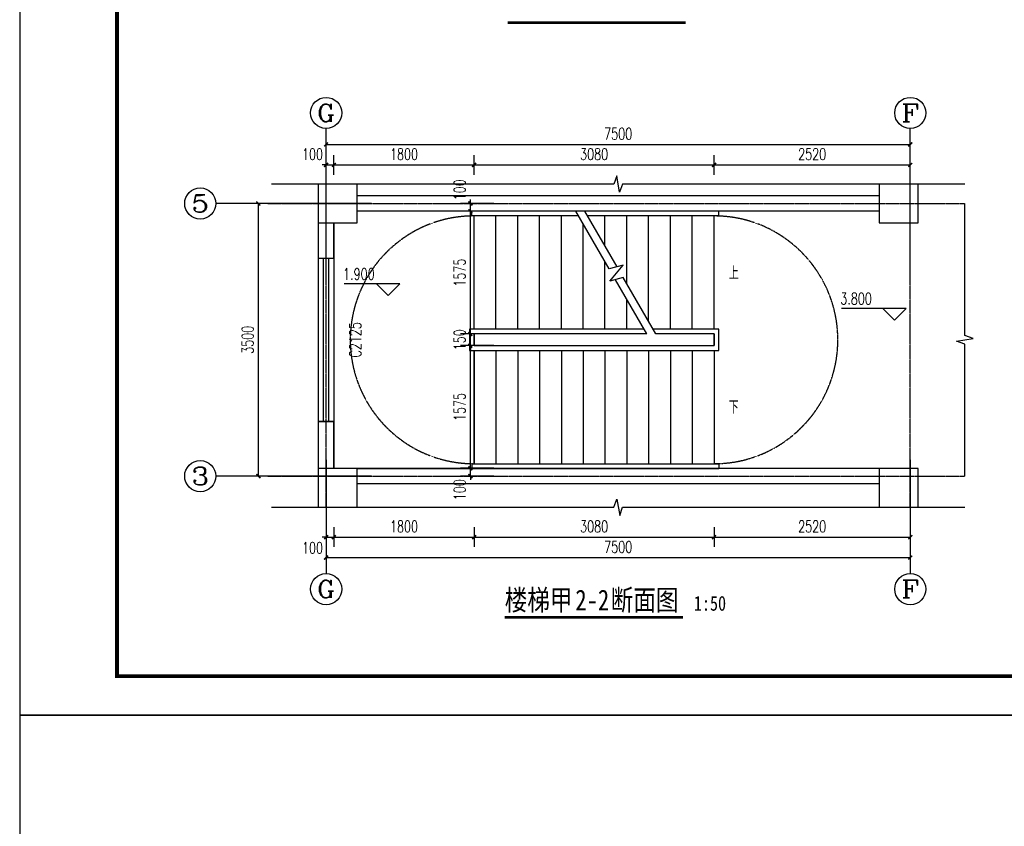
# Model space of a CAD drawing. Header units: inches. Extents: x 224620 to 3435104, y 247406 to 993300.
# Tile 18 of 110: x 250809 to 263450, y 281387 to 291742. Entities that reach past the tile are written whole.
import ezdxf
from ezdxf.enums import TextEntityAlignment as Align

# ---------------------------------------------------------------- set-up
doc = ezdxf.new("R2010")
doc.units = ezdxf.units.IN
doc.header["$MEASUREMENT"] = 0
doc.linetypes.add('__DASH', pattern=[0.35, 0.25, -0.1])
doc.linetypes.add('CENTER', pattern=[2, 1.25, -0.25, 0.25, -0.25])
for name, color, linetype in [('AXIS', 3, 'Continuous'), ('AXIS_TEXT', 7, 'Continuous'), ('COLUMN', 9, 'Continuous'), ('DIM_ELEV', 3, 'Continuous'), ('DIM_SYMB', 3, 'Continuous'), ('DOOR_FIRE', 134, 'Continuous'), ('DOTE', 1, 'CENTER'), ('PUB_DIM', 3, 'Continuous'), ('PUB_TEXT', 7, 'Continuous'), ('PUB_TITLE', 4, 'Continuous'), ('STAIR', 3, 'Continuous'), ('WALL', 2, 'Continuous'), ('WINDOW', 4, 'Continuous'), ('WINDOW_TEXT', 7, 'Continuous')]:
    doc.layers.add(name, color=color, linetype=linetype)
doc.styles.add('_TCH_AXIS', font='COMPLEX', dxfattribs={"bigfont": 'GBCBIG'})
doc.styles.add('_TCH_DIM', font='SIMPLEX', dxfattribs={"bigfont": 'GBCBIG'})
doc.styles.add('_TCH_DIM_T3', font='SIMPLEX', dxfattribs={"width": 0.705882, "bigfont": 'GBCBIG'})
doc.styles.add('_TCH_WINDOW', font='SIMPLEX', dxfattribs={"height": 3.5, "bigfont": 'GBCBIG'})
doc.styles.add('宋体', font='txt', dxfattribs={"width": 0.8})
doc.dimstyles.new('_TCH_ARCH&&50', dxfattribs={"dimtxt": 148.75, "dimasz": 50, "dimexe": 125, "dimexo": 150, "dimgap": 63.125, "dimtad": 1, "dimdec": 0, "dimzin": 0, "dimdsep": 46, "dimtxsty": '_TCH_DIM_T3', "dimblk": 'ARCHTICK', "dimcen": 0.09, "dimclrt": 7, "dimazin": 2, "dimtfac": 1, "dimtdec": 0, "dimtix": 1, "dimtmove": 2, "dimatfit": 3, "dimfxl": 1, "dimtolj": 1, "dimtzin": 0, "dimarcsym": 0})

# ---------------------------------------------------------------- blocks, each defined once
blk = doc.blocks.new('wrtgtg')
at = {"layer": 'PUB_TITLE'}
blk.add_lwpolyline([(-75296, -5841), (8804, -5841), (8804, 53559), (-75296, 53559)], close=True, dxfattribs=at)
at = {"layer": 'PUB_TITLE', "const_width": 100}
blk.add_lwpolyline([(-72796, -4841), (7804, -4841), (7804, 52559), (-72796, 52559)], close=True, dxfattribs=at)
blk = doc.blocks.new('_ArchTick')
at = {"color": 0, "linetype": 'ByBlock', "const_width": 0.4}
blk.add_lwpolyline([(-0.5, -0.5), (0.5, 0.5)], dxfattribs=at)
blk = doc.blocks.new('*D181')
at = {"layer": 'Defpoints', "color": 0}
for p in [(256595, 285983), (257044, 285983), (257044, 285883)]:
    blk.add_point(p, dxfattribs=at)
at = {"layer": 'PUB_DIM', "color": 0, "lineweight": -2}
for p, q in [((256894, 285983), (256470, 285983)), ((256595, 285983), (256595, 286033)), ((256595, 285883), (256595, 285983)), ((256894, 285883), (256470, 285883)), ((256595, 285883), (256595, 285833))]:
    blk.add_line(p, q, dxfattribs=at)
at = {"layer": 'PUB_DIM', "color": 0, "lineweight": -2, "xscale": 50, "yscale": 50, "zscale": 50}
for p, rotation in [((256595, 285983), 270), ((256595, 285883), 90)]:
    blk.add_blockref('_ArchTick', p, dxfattribs=dict(at, rotation=rotation))
at = {"layer": 'PUB_DIM', "color": 7, "insert": (256457, 285708), "char_height": 148.8, "attachment_point": 5, "rotation": 90, "style": '_TCH_DIM_T3'}
blk.add_mtext('\\A1;100', dxfattribs=at)
blk = doc.blocks.new('*D182')
at = {"layer": 'Defpoints', "color": 0}
for p in [(256595, 287558), (257044, 287558), (257044, 285983)]:
    blk.add_point(p, dxfattribs=at)
at = {"layer": 'PUB_DIM', "color": 0, "lineweight": -2}
for p, q in [((256894, 287558), (256470, 287558)), ((256595, 285983), (256595, 287558)), ((256894, 285983), (256470, 285983))]:
    blk.add_line(p, q, dxfattribs=at)
at = {"layer": 'PUB_DIM', "color": 0, "lineweight": -2, "xscale": 50, "yscale": 50, "zscale": 50}
for p, rotation in [((256595, 287558), 90), ((256595, 285983), 270)]:
    blk.add_blockref('_ArchTick', p, dxfattribs=dict(at, rotation=rotation))
at = {"layer": 'PUB_DIM', "color": 7, "insert": (256457, 286770), "char_height": 148.8, "attachment_point": 5, "rotation": 90, "style": '_TCH_DIM_T3'}
blk.add_mtext('\\A1;1575', dxfattribs=at)
blk = doc.blocks.new('*D183')
at = {"layer": 'Defpoints', "color": 0}
for p in [(256595, 287708), (257044, 287708), (257044, 287558)]:
    blk.add_point(p, dxfattribs=at)
at = {"layer": 'PUB_DIM', "color": 0, "lineweight": -2}
for p, q in [((256894, 287708), (256470, 287708)), ((256595, 287708), (256595, 287758)), ((256595, 287558), (256595, 287708)), ((256894, 287558), (256470, 287558)), ((256595, 287558), (256595, 287508))]:
    blk.add_line(p, q, dxfattribs=at)
at = {"layer": 'PUB_DIM', "color": 0, "lineweight": -2, "xscale": 50, "yscale": 50, "zscale": 50}
for p, rotation in [((256595, 287708), 270), ((256595, 287558), 90)]:
    blk.add_blockref('_ArchTick', p, dxfattribs=dict(at, rotation=rotation))
at = {"layer": 'PUB_DIM', "color": 7, "insert": (256457, 287633), "char_height": 148.8, "attachment_point": 5, "rotation": 90, "style": '_TCH_DIM_T3'}
blk.add_mtext('\\A1;150', dxfattribs=at)
blk = doc.blocks.new('*D184')
at = {"layer": 'Defpoints', "color": 0}
for p in [(256595, 289283), (257044, 289283), (257044, 287708)]:
    blk.add_point(p, dxfattribs=at)
at = {"layer": 'PUB_DIM', "color": 0, "lineweight": -2}
for p, q in [((256894, 289283), (256470, 289283)), ((256595, 287708), (256595, 289283)), ((256894, 287708), (256470, 287708))]:
    blk.add_line(p, q, dxfattribs=at)
at = {"layer": 'PUB_DIM', "color": 0, "lineweight": -2, "xscale": 50, "yscale": 50, "zscale": 50}
for p, rotation in [((256595, 289283), 90), ((256595, 287708), 270)]:
    blk.add_blockref('_ArchTick', p, dxfattribs=dict(at, rotation=rotation))
at = {"layer": 'PUB_DIM', "color": 7, "insert": (256457, 288495), "char_height": 148.8, "attachment_point": 5, "rotation": 90, "style": '_TCH_DIM_T3'}
blk.add_mtext('\\A1;1575', dxfattribs=at)
blk = doc.blocks.new('*D185')
at = {"layer": 'Defpoints', "color": 0}
for p in [(256595, 289383), (257044, 289383), (257044, 289283)]:
    blk.add_point(p, dxfattribs=at)
at = {"layer": 'PUB_DIM', "color": 0, "lineweight": -2}
for p, q in [((256894, 289383), (256470, 289383)), ((256595, 289383), (256595, 289433)), ((256595, 289283), (256595, 289383)), ((256894, 289283), (256470, 289283)), ((256595, 289283), (256595, 289233))]:
    blk.add_line(p, q, dxfattribs=at)
at = {"layer": 'PUB_DIM', "color": 0, "lineweight": -2, "xscale": 50, "yscale": 50, "zscale": 50}
for p, rotation in [((256595, 289383), 270), ((256595, 289283), 90)]:
    blk.add_blockref('_ArchTick', p, dxfattribs=dict(at, rotation=rotation))
at = {"layer": 'PUB_DIM', "color": 7, "insert": (256457, 289558), "char_height": 148.8, "attachment_point": 5, "rotation": 90, "style": '_TCH_DIM_T3'}
blk.add_mtext('\\A1;100', dxfattribs=at)
blk = doc.blocks.new('*D202')
at = {"layer": 'Defpoints', "color": 0}
for p in [(254743, 285378), (254843, 285378), (254843, 285099)]:
    blk.add_point(p, dxfattribs=at)
at = {"layer": 'PUB_DIM', "color": 0, "lineweight": -2}
for p, q in [((254743, 285228), (254743, 284974)), ((254843, 285228), (254843, 284974)), ((254743, 285099), (254693, 285099)), ((254743, 285099), (254843, 285099)), ((254843, 285099), (254893, 285099))]:
    blk.add_line(p, q, dxfattribs=at)
at = {"layer": 'PUB_DIM', "color": 0, "lineweight": -2, "xscale": 50, "yscale": 50, "zscale": 50}
blk.add_blockref('_ArchTick', (254743, 285099), dxfattribs=at)
at = {"layer": 'PUB_DIM', "color": 0, "lineweight": -2, "xscale": 50, "yscale": 50, "zscale": 50, "rotation": 180}
blk.add_blockref('_ArchTick', (254843, 285099), dxfattribs=at)
at = {"layer": 'PUB_DIM', "color": 7, "insert": (254568, 284962), "char_height": 148.8, "attachment_point": 5, "style": '_TCH_DIM_T3'}
blk.add_mtext('\\A1;100', dxfattribs=at)
blk = doc.blocks.new('*D203')
at = {"layer": 'Defpoints', "color": 0}
for p in [(254843, 285378), (256643, 285378), (256643, 285099)]:
    blk.add_point(p, dxfattribs=at)
at = {"layer": 'PUB_DIM', "color": 0, "lineweight": -2}
for p, q in [((254843, 285228), (254843, 284974)), ((256643, 285228), (256643, 284974)), ((254843, 285099), (256643, 285099))]:
    blk.add_line(p, q, dxfattribs=at)
at = {"layer": 'PUB_DIM', "color": 0, "lineweight": -2, "xscale": 50, "yscale": 50, "zscale": 50, "rotation": 180}
blk.add_blockref('_ArchTick', (254843, 285099), dxfattribs=at)
at = {"layer": 'PUB_DIM', "color": 0, "lineweight": -2, "xscale": 50, "yscale": 50, "zscale": 50}
blk.add_blockref('_ArchTick', (256643, 285099), dxfattribs=at)
at = {"layer": 'PUB_DIM', "color": 7, "insert": (255743, 285237), "char_height": 148.8, "attachment_point": 5, "style": '_TCH_DIM_T3'}
blk.add_mtext('\\A1;1800', dxfattribs=at)
blk = doc.blocks.new('*D204')
at = {"layer": 'Defpoints', "color": 0}
for p in [(256643, 285378), (259723, 285378), (259723, 285099)]:
    blk.add_point(p, dxfattribs=at)
at = {"layer": 'PUB_DIM', "color": 0, "lineweight": -2}
for p, q in [((256643, 285228), (256643, 284974)), ((259723, 285228), (259723, 284974)), ((256643, 285099), (259723, 285099))]:
    blk.add_line(p, q, dxfattribs=at)
at = {"layer": 'PUB_DIM', "color": 0, "lineweight": -2, "xscale": 50, "yscale": 50, "zscale": 50, "rotation": 180}
blk.add_blockref('_ArchTick', (256643, 285099), dxfattribs=at)
at = {"layer": 'PUB_DIM', "color": 0, "lineweight": -2, "xscale": 50, "yscale": 50, "zscale": 50}
blk.add_blockref('_ArchTick', (259723, 285099), dxfattribs=at)
at = {"layer": 'PUB_DIM', "color": 7, "insert": (258183, 285237), "char_height": 148.8, "attachment_point": 5, "style": '_TCH_DIM_T3'}
blk.add_mtext('\\A1;3080', dxfattribs=at)
blk = doc.blocks.new('*D205')
at = {"layer": 'Defpoints', "color": 0}
for p in [(259723, 285378), (262243, 285378), (262243, 285099)]:
    blk.add_point(p, dxfattribs=at)
at = {"layer": 'PUB_DIM', "color": 0, "lineweight": -2}
for p, q in [((259723, 285228), (259723, 284974)), ((262243, 285228), (262243, 284974)), ((259723, 285099), (262243, 285099))]:
    blk.add_line(p, q, dxfattribs=at)
at = {"layer": 'PUB_DIM', "color": 0, "lineweight": -2, "xscale": 50, "yscale": 50, "zscale": 50, "rotation": 180}
blk.add_blockref('_ArchTick', (259723, 285099), dxfattribs=at)
at = {"layer": 'PUB_DIM', "color": 0, "lineweight": -2, "xscale": 50, "yscale": 50, "zscale": 50}
blk.add_blockref('_ArchTick', (262243, 285099), dxfattribs=at)
at = {"layer": 'PUB_DIM', "color": 7, "insert": (260983, 285237), "char_height": 148.8, "attachment_point": 5, "style": '_TCH_DIM_T3'}
blk.add_mtext('\\A1;2520', dxfattribs=at)
blk = doc.blocks.new('*D206')
at = {"layer": 'Defpoints', "color": 0}
for p in [(254743, 285116), (262243, 285116), (262243, 284837)]:
    blk.add_point(p, dxfattribs=at)
at = {"layer": 'PUB_DIM', "color": 0, "lineweight": -2}
for p, q in [((254743, 284966), (254743, 284712)), ((262243, 284966), (262243, 284712)), ((254743, 284837), (262243, 284837))]:
    blk.add_line(p, q, dxfattribs=at)
at = {"layer": 'PUB_DIM', "color": 0, "lineweight": -2, "xscale": 50, "yscale": 50, "zscale": 50, "rotation": 180}
blk.add_blockref('_ArchTick', (254743, 284837), dxfattribs=at)
at = {"layer": 'PUB_DIM', "color": 0, "lineweight": -2, "xscale": 50, "yscale": 50, "zscale": 50}
blk.add_blockref('_ArchTick', (262243, 284837), dxfattribs=at)
at = {"layer": 'PUB_DIM', "color": 7, "insert": (258493, 284974), "char_height": 148.8, "attachment_point": 5, "style": '_TCH_DIM_T3'}
blk.add_mtext('\\A1;7500', dxfattribs=at)
blk = doc.blocks.new('*D207')
at = {"layer": 'Defpoints', "color": 0}
for p in [(254843, 289878), (254743, 289599), (254843, 289599)]:
    blk.add_point(p, dxfattribs=at)
at = {"layer": 'PUB_DIM', "color": 0, "lineweight": -2}
for p, q in [((254743, 289749), (254743, 290003)), ((254843, 289749), (254843, 290003)), ((254743, 289878), (254693, 289878)), ((254743, 289878), (254843, 289878)), ((254843, 289878), (254893, 289878))]:
    blk.add_line(p, q, dxfattribs=at)
at = {"layer": 'PUB_DIM', "color": 0, "lineweight": -2, "xscale": 50, "yscale": 50, "zscale": 50}
blk.add_blockref('_ArchTick', (254743, 289878), dxfattribs=at)
at = {"layer": 'PUB_DIM', "color": 0, "lineweight": -2, "xscale": 50, "yscale": 50, "zscale": 50, "rotation": 180}
blk.add_blockref('_ArchTick', (254843, 289878), dxfattribs=at)
at = {"layer": 'PUB_DIM', "color": 7, "insert": (254568, 290016), "char_height": 148.8, "attachment_point": 5, "style": '_TCH_DIM_T3'}
blk.add_mtext('\\A1;100', dxfattribs=at)
blk = doc.blocks.new('*D208')
at = {"layer": 'Defpoints', "color": 0}
for p in [(256643, 289878), (254843, 289599), (256643, 289599)]:
    blk.add_point(p, dxfattribs=at)
at = {"layer": 'PUB_DIM', "color": 0, "lineweight": -2}
for p, q in [((254843, 289749), (254843, 290003)), ((256643, 289749), (256643, 290003)), ((254843, 289878), (256643, 289878))]:
    blk.add_line(p, q, dxfattribs=at)
at = {"layer": 'PUB_DIM', "color": 0, "lineweight": -2, "xscale": 50, "yscale": 50, "zscale": 50, "rotation": 180}
blk.add_blockref('_ArchTick', (254843, 289878), dxfattribs=at)
at = {"layer": 'PUB_DIM', "color": 0, "lineweight": -2, "xscale": 50, "yscale": 50, "zscale": 50}
blk.add_blockref('_ArchTick', (256643, 289878), dxfattribs=at)
at = {"layer": 'PUB_DIM', "color": 7, "insert": (255743, 290016), "char_height": 148.8, "attachment_point": 5, "style": '_TCH_DIM_T3'}
blk.add_mtext('\\A1;1800', dxfattribs=at)
blk = doc.blocks.new('*D209')
at = {"layer": 'Defpoints', "color": 0}
for p in [(259723, 289878), (256643, 289599), (259723, 289599)]:
    blk.add_point(p, dxfattribs=at)
at = {"layer": 'PUB_DIM', "color": 0, "lineweight": -2}
for p, q in [((256643, 289749), (256643, 290003)), ((259723, 289749), (259723, 290003)), ((256643, 289878), (259723, 289878))]:
    blk.add_line(p, q, dxfattribs=at)
at = {"layer": 'PUB_DIM', "color": 0, "lineweight": -2, "xscale": 50, "yscale": 50, "zscale": 50, "rotation": 180}
blk.add_blockref('_ArchTick', (256643, 289878), dxfattribs=at)
at = {"layer": 'PUB_DIM', "color": 0, "lineweight": -2, "xscale": 50, "yscale": 50, "zscale": 50}
blk.add_blockref('_ArchTick', (259723, 289878), dxfattribs=at)
at = {"layer": 'PUB_DIM', "color": 7, "insert": (258183, 290016), "char_height": 148.8, "attachment_point": 5, "style": '_TCH_DIM_T3'}
blk.add_mtext('\\A1;3080', dxfattribs=at)
blk = doc.blocks.new('*D210')
at = {"layer": 'Defpoints', "color": 0}
for p in [(262243, 289878), (259723, 289599), (262243, 289599)]:
    blk.add_point(p, dxfattribs=at)
at = {"layer": 'PUB_DIM', "color": 0, "lineweight": -2}
for p, q in [((259723, 289749), (259723, 290003)), ((262243, 289749), (262243, 290003)), ((259723, 289878), (262243, 289878))]:
    blk.add_line(p, q, dxfattribs=at)
at = {"layer": 'PUB_DIM', "color": 0, "lineweight": -2, "xscale": 50, "yscale": 50, "zscale": 50, "rotation": 180}
blk.add_blockref('_ArchTick', (259723, 289878), dxfattribs=at)
at = {"layer": 'PUB_DIM', "color": 0, "lineweight": -2, "xscale": 50, "yscale": 50, "zscale": 50}
blk.add_blockref('_ArchTick', (262243, 289878), dxfattribs=at)
at = {"layer": 'PUB_DIM', "color": 7, "insert": (260983, 290016), "char_height": 148.8, "attachment_point": 5, "style": '_TCH_DIM_T3'}
blk.add_mtext('\\A1;2520', dxfattribs=at)
blk = doc.blocks.new('*D211')
at = {"layer": 'Defpoints', "color": 0}
for p in [(262243, 290141), (254743, 289862), (262243, 289862)]:
    blk.add_point(p, dxfattribs=at)
at = {"layer": 'PUB_DIM', "color": 0, "lineweight": -2}
for p, q in [((254743, 290012), (254743, 290266)), ((262243, 290012), (262243, 290266)), ((254743, 290141), (262243, 290141))]:
    blk.add_line(p, q, dxfattribs=at)
at = {"layer": 'PUB_DIM', "color": 0, "lineweight": -2, "xscale": 50, "yscale": 50, "zscale": 50, "rotation": 180}
blk.add_blockref('_ArchTick', (254743, 290141), dxfattribs=at)
at = {"layer": 'PUB_DIM', "color": 0, "lineweight": -2, "xscale": 50, "yscale": 50, "zscale": 50}
blk.add_blockref('_ArchTick', (262243, 290141), dxfattribs=at)
at = {"layer": 'PUB_DIM', "color": 7, "insert": (258493, 290278), "char_height": 148.8, "attachment_point": 5, "style": '_TCH_DIM_T3'}
blk.add_mtext('\\A1;7500', dxfattribs=at)
blk = doc.blocks.new('*D212')
at = {"layer": 'AXIS', "color": 0, "lineweight": -2}
for p, q in [((254318, 289383), (253748, 289383)), ((253873, 285883), (253873, 289383)), ((254318, 285883), (253748, 285883))]:
    blk.add_line(p, q, dxfattribs=at)
at = {"layer": 'Defpoints', "color": 0}
for p in [(253873, 289383), (254468, 289383), (254468, 285883)]:
    blk.add_point(p, dxfattribs=at)
at = {"layer": 'AXIS', "color": 0, "lineweight": -2, "xscale": 50, "yscale": 50, "zscale": 50}
for p, rotation in [((253873, 289383), 90), ((253873, 285883), 270)]:
    blk.add_blockref('_ArchTick', p, dxfattribs=dict(at, rotation=rotation))
at = {"layer": 'AXIS', "color": 7, "insert": (253736, 287633), "char_height": 148.8, "attachment_point": 5, "rotation": 90, "style": '_TCH_DIM_T3'}
blk.add_mtext('\\A1;3500', dxfattribs=at)
blk = doc.blocks.new('$TCHSYS$WIN2D')
for p, q in [((-0.5, 0.5), (0.5, 0.5)), ((-0.5, 0.5), (-0.5, -0.5)), ((0.5, 0.5), (0.5, -0.5)), ((0.5, 0.1667), (-0.5, 0.1667)), ((0.5, -0.1667), (-0.5, -0.1667)), ((-0.5, -0.5), (0.5, -0.5))]:
    blk.add_line(p, q)

msp = doc.modelspace()

# ---------------------------------------------------------------- linework, layer by layer
msp.add_lwpolyline([(250809, 277105.7), (271417.2, 277105.7), (271417.2, 282814.3), (250809, 282814.3)], close=True)
at = {"layer": 'AXIS'}
for p, q in [((254742.9, 288886.9), (254742.9, 290345.2)), ((262242.9, 288886.9), (262242.9, 290345.2)), ((255327.2, 289382.6), (253327.2, 289382.6)), ((254742.9, 286090.6), (254742.9, 284632.3)), ((262242.9, 286090.6), (262242.9, 284632.3)), ((255327.2, 285882.6), (253327.2, 285882.6))]:
    msp.add_line(p, q, dxfattribs=at)
for centre in [(254742.9, 290545.2), (262242.9, 290545.2), (253127.2, 289382.6), (253127.2, 285882.6), (254742.9, 284432.3), (262242.9, 284432.3)]:
    msp.add_circle(centre, 200, dxfattribs=at)
at = {"layer": 'COLUMN'}
for p, q in [((255142.9, 289632.6), (254642.9, 289632.6)), ((254642.9, 289632.6), (254642.9, 289132.6)), ((255142.9, 289132.6), (255142.9, 289632.6)), ((262342.9, 289632.6), (261842.9, 289632.6)), ((261842.9, 289632.6), (261842.9, 289132.6)), ((262342.9, 289132.6), (262342.9, 289632.6)), ((254642.9, 289132.6), (255142.9, 289132.6)), ((261842.9, 289132.6), (262342.9, 289132.6)), ((255142.9, 285982.6), (254642.9, 285982.6)), ((254642.9, 285982.6), (254642.9, 285482.6)), ((255142.9, 285482.6), (255142.9, 285982.6)), ((262342.9, 285982.6), (261842.9, 285982.6)), ((261842.9, 285982.6), (261842.9, 285482.6)), ((262342.9, 285482.6), (262342.9, 285982.6)), ((254642.9, 285482.6), (255142.9, 285482.6)), ((261842.9, 285482.6), (262342.9, 285482.6))]:
    msp.add_line(p, q, dxfattribs=at)
at = {"layer": 'DIM_ELEV'}
for p, q in [((255689.7, 288352.9), (254975.8, 288352.9)), ((255539.7, 288202.9), (255389.7, 288352.9)), ((255539.7, 288202.9), (255689.7, 288352.9)), ((262191.3, 288036.2), (261359.1, 288036.2)), ((262041.3, 287886.2), (261891.3, 288036.2)), ((262041.3, 287886.2), (262191.3, 288036.2))]:
    msp.add_line(p, q, dxfattribs=at)
at = {"layer": 'DIM_SYMB', "const_width": 35}
for points in [[(257071.7, 291704.5), (259360.4, 291704.5)], [(257035.7, 284069), (259324.4, 284069)]]:
    msp.add_lwpolyline(points, dxfattribs=at)
at = {"layer": 'DIM_SYMB'}
for points in [[(262942.9, 289632.6), (258549.2, 289632.6), (258511, 289527.6), (258473.9, 289737.6), (258436.7, 289632.6), (254042.9, 289632.6)], [(262942.9, 285882.6), (262942.9, 287576.3), (262837.9, 287614.6), (263047.9, 287651.6), (262942.9, 287688.8), (262942.9, 289382.6)], [(254042.9, 285482.6), (258436.7, 285482.6), (258474.9, 285587.6), (258511.9, 285377.6), (258549.2, 285482.6), (262942.9, 285482.6)]]:
    msp.add_lwpolyline(points, dxfattribs=at)
for points in [[(259862.9, 286770.1, 0, 0, 0), (255742.9, 286770.1, 0, 0, 0), (255742.9, 288495.1, 0, 0, 0), (258172.9, 288495.1, 40, 0, 0), (258322.9, 288495.1, 0, 0, 0)], [(259862.9, 288495.1, 0, 0, 0), (258752.9, 288495.1, 40, 0, 0), (258602.9, 288495.1, 0, 0, 0)]]:
    msp.add_lwpolyline(points, format="xyseb", dxfattribs=at)
at = {"layer": 'DOOR_FIRE', "linetype": '__DASH'}
for centre, start, end in [((256642.9, 287632.6), 90, 270), ((259722.9, 287632.6), 270, 90)]:
    msp.add_arc(centre, 1590, start, end, dxfattribs=at)
at = {"layer": 'DOTE'}
for p, q in [((254742.9, 285482.6), (254742.9, 289482.6)), ((262242.9, 285482.6), (262242.9, 289482.6)), ((253996.8, 289382.6), (262942.9, 289382.6)), ((253996.8, 285882.6), (262942.9, 285882.6))]:
    msp.add_line(p, q, dxfattribs=at)
at = {"layer": 'STAIR'}
for p, q in [((256612.9, 289282.6), (255142.9, 289282.6)), ((257950.5, 289282.6), (256612.9, 289282.6)), ((256612.9, 289222.6), (256612.9, 289282.6)), ((256642.9, 289282.6), (256612.9, 289282.6)), ((257985.2, 289222.6), (256612.9, 289222.6)), ((257950.5, 289282.6), (256642.9, 289282.6)), ((256642.9, 287767.6), (256642.9, 289222.6)), ((256642.9, 287767.6), (256642.9, 289222.6)), ((256922.9, 287767.6), (256922.9, 289222.6)), ((257202.9, 287767.6), (257202.9, 289222.6)), ((257482.9, 287767.6), (257482.9, 289222.6)), ((257762.9, 287767.6), (257762.9, 289222.6)), ((258378, 288542.2), (257950.5, 289282.6)), ((259722.9, 289282.6), (258066, 289282.6)), ((258478, 288569), (258066, 289282.6)), ((259782.9, 289282.6), (258066, 289282.6)), ((259782.9, 289222.6), (258100.6, 289222.6)), ((258322.9, 288837.6), (258322.9, 289222.6)), ((258602.9, 288352.6), (258602.9, 289222.6)), ((258882.9, 287867.6), (258882.9, 289222.6)), ((259162.9, 287767.6), (259162.9, 289222.6)), ((259442.9, 287767.6), (259442.9, 289222.6)), ((259722.9, 287767.6), (259722.9, 289222.6)), ((259782.9, 289222.6), (259782.9, 289282.6)), ((254842.9, 289132.6), (254842.9, 285982.6)), ((258042.9, 287767.6), (258042.9, 289122.6)), ((258322.9, 287767.6), (258322.9, 288637.6)), ((258558.4, 288590.5), (258378, 288542.2)), ((258385.5, 288384.5), (258558.4, 288590.5)), ((258557.8, 288430.7), (258385.5, 288384.5)), ((258859.9, 287707.6), (258457.8, 288403.9)), ((258975.3, 287707.6), (258557.8, 288430.7)), ((258602.9, 287767.6), (258602.9, 288152.6)), ((258825.2, 287767.6), (256582.9, 287767.6)), ((256582.9, 287767.6), (256582.9, 287497.6)), ((258859.9, 287707.6), (256642.9, 287707.6)), ((258859.9, 287707.6), (256642.9, 287707.6)), ((256642.9, 287707.6), (256642.9, 287557.6)), ((256642.9, 287557.6), (256642.9, 287707.6)), ((259782.9, 287767.6), (258940.7, 287767.6)), ((259722.9, 287707.6), (258975.3, 287707.6)), ((259722.9, 287707.6), (258975.3, 287707.6)), ((259722.9, 287557.6), (259722.9, 287707.6)), ((259722.9, 287707.6), (259722.9, 287557.6)), ((259782.9, 287497.6), (259782.9, 287767.6)), ((256582.9, 287497.6), (259782.9, 287497.6)), ((256642.9, 287557.6), (259722.9, 287557.6)), ((256642.9, 287557.6), (259722.9, 287557.6)), ((256642.9, 287497.6), (256642.9, 286042.6)), ((256642.9, 286042.6), (256642.9, 287497.6)), ((256922.9, 287497.6), (256922.9, 286042.6)), ((257202.9, 287497.6), (257202.9, 286042.6)), ((257482.9, 287497.6), (257482.9, 286042.6)), ((257762.9, 287497.6), (257762.9, 286042.6)), ((258042.9, 287497.6), (258042.9, 286042.6)), ((258322.9, 287497.6), (258322.9, 286042.6)), ((258602.9, 287497.6), (258602.9, 286042.6)), ((258882.9, 287497.6), (258882.9, 286042.6)), ((259162.9, 287497.6), (259162.9, 286042.6)), ((259442.9, 287497.6), (259442.9, 286042.6)), ((259722.9, 287497.6), (259722.9, 286042.6)), ((255142.9, 285982.6), (256612.9, 285982.6)), ((256612.9, 286042.6), (259782.9, 286042.6)), ((256612.9, 286042.6), (256612.9, 285982.6)), ((256612.9, 285982.6), (259782.9, 285982.6)), ((256612.9, 285982.6), (256642.9, 285982.6)), ((256642.9, 285982.6), (259722.9, 285982.6)), ((259782.9, 286042.6), (259782.9, 285982.6))]:
    msp.add_line(p, q, dxfattribs=at)
at = {"layer": 'WALL'}
for p, q in [((254742.9, 289482.6), (254742.9, 289482.6)), ((261842.9, 289482.6), (255142.9, 289482.6)), ((262242.9, 289482.6), (262242.9, 289482.6)), ((254742.9, 289432.6), (254742.9, 289432.6)), ((254742.9, 289382.6), (254742.9, 289382.6)), ((262242.9, 289432.6), (262242.9, 289432.6)), ((262242.9, 289382.6), (262242.9, 289382.6)), ((261842.9, 289282.6), (255142.9, 289282.6)), ((254642.9, 289132.6), (254642.9, 288682.6)), ((254842.9, 288682.6), (254842.9, 289132.6)), ((254642.9, 288682.6), (254842.9, 288682.6)), ((254842.9, 286582.6), (254642.9, 286582.6)), ((254642.9, 286582.6), (254642.9, 285982.6)), ((254842.9, 285982.6), (254842.9, 286582.6)), ((261842.9, 285982.6), (255142.9, 285982.6)), ((254742.9, 285882.6), (254742.9, 285882.6)), ((262242.9, 285882.6), (262242.9, 285882.6)), ((254742.9, 285682.6), (254742.9, 285682.6)), ((261842.9, 285782.6), (255142.9, 285782.6)), ((262242.9, 285682.6), (262242.9, 285682.6)), ((254742.9, 285482.6), (254742.9, 285482.6)), ((262242.9, 285482.6), (262242.9, 285482.6))]:
    msp.add_line(p, q, dxfattribs=at)

# ---------------------------------------------------------------- block references
at = {"xscale": 0.5, "yscale": 0.5, "zscale": 0.5}
msp.add_blockref('wrtgtg', (288456.9, 285734.9), dxfattribs=at)
at = {"layer": 'WINDOW'}
ref = msp.add_blockref('$TCHSYS$WIN2D', (254742.9, 287632.6), dxfattribs=dict(at, xscale=-2100, yscale=200, zscale=-2100, rotation=90))
ref.add_attrib('A', 'C2125', (255192.3, 287405.1), dxfattribs={"layer": 'WINDOW_TEXT', "height": 148.75, "rotation": 90, "style": '_TCH_WINDOW', "width": 0.705882})

# ---------------------------------------------------------------- texts
at = {"layer": 'AXIS_TEXT', "style": '_TCH_AXIS'}
for s, width, p, p2 in [('G', 1.4, (254629.8, 290432), (254856.1, 290432)), ('F', 1.615385, (262129.8, 290432), (262356.1, 290432)), ('5', 1.5, (253014.1, 289269.5), (253240.4, 289269.5)), ('3', 1.5, (253014.1, 285769.5), (253240.4, 285769.5)), ('G', 1.4, (254629.8, 284319.1), (254856.1, 284319.1)), ('F', 1.615385, (262129.8, 284319.1), (262356.1, 284319.1))]:
    msp.add_text(s, height=226.3, dxfattribs=dict(at, width=width)).set_placement(p, p2, align=Align.FIT)
at = {"layer": 'PUB_TEXT', "style": '_TCH_DIM'}
for s, p in [('上', (259913, 288407.6)), ('下', (259913, 286682.6))]:
    msp.add_text(s, height=168.8, dxfattribs=at).set_placement(p)
at = {"layer": 'PUB_TEXT'}
for s, height, style, width, p in [('1.900', 148.75, '_TCH_DIM', 0.705882, (254960.8, 288403)), ('3.800', 148.75, '_TCH_DIM', 0.705882, (261344.1, 288086.2)), ('楼梯甲', 265.82, '宋体', 0.8, (257035.7, 284159.5)), ('2-2', 265.82, '宋体', 0.8, (257943, 284159.5)), ('断面图', 265.82, '宋体', 0.8, (258396.7, 284159.5)), ('1:50', 189.87, '宋体', 0.8, (259464.4, 284155.1))]:
    msp.add_text(s, height=height, dxfattribs=dict(at, style=style, width=width)).set_placement(p)

# ---------------------------------------------------------------- dimensions: what is measured, and where the dimension line sits
at = {"layer": 'AXIS'}
dim = msp.add_aligned_dim(p1=(254468.4, 285882.6), p2=(254468.4, 289382.6), distance=595.3, dimstyle='_TCH_ARCH&&50', dxfattribs=at)
dim.commit()
dim.dimension.update_dxf_attribs({"geometry": '*D212', "text_midpoint": (253735.6, 287632.6)})
at = {"layer": 'PUB_DIM'}
for p1, p2, distance, picture, middle in [((254742.9, 289861.8), (262242.9, 289861.8), 279.1, '*D211', (258492.9, 290278.3)), ((254842.9, 289599.1), (256642.9, 289599.1), 279.1, '*D208', (255742.9, 290015.7)), ((256642.9, 289599.1), (259722.9, 289599.1), 279.1, '*D209', (258182.9, 290015.7)), ((259722.9, 289599.1), (262242.9, 289599.1), 279.1, '*D210', (260982.9, 290015.7)), ((257043.6, 287707.6), (257043.6, 289282.6), 448.7, '*D184', (256457.5, 288495.1)), ((257043.6, 287557.6), (257043.6, 287707.6), 448.7, '*D183', (256457.5, 287632.6)), ((257043.6, 285982.6), (257043.6, 287557.6), 448.7, '*D182', (256457.5, 286770.1)), ((254842.9, 285378.3), (256642.9, 285378.3), -279.1, '*D203', (255742.9, 285236.7)), ((256642.9, 285378.3), (259722.9, 285378.3), -279.1, '*D204', (258182.9, 285236.7)), ((259722.9, 285378.3), (262242.9, 285378.3), -279.1, '*D205', (260982.9, 285236.7)), ((254742.9, 285115.7), (262242.9, 285115.7), -279.1, '*D206', (258492.9, 284974.1))]:
    dim = msp.add_aligned_dim(p1=p1, p2=p2, distance=distance, dimstyle='_TCH_ARCH&&50', dxfattribs=at)
    dim.commit()
    dim.dimension.update_dxf_attribs({"geometry": picture, "text_midpoint": middle})
for base, p1, p2, angle, picture, middle in [((254842.9, 289878.2), (254742.9, 289599.1), (254842.9, 289599.1), 0, '*D207', (254567.9, 290015.7)), ((256595, 289382.6), (257043.6, 289282.6), (257043.6, 289382.6), 90, '*D185', (256457.5, 289557.6)), ((256595, 285982.6), (257043.6, 285882.6), (257043.6, 285982.6), 90, '*D181', (256457.5, 285707.6)), ((254842.9, 285099.2), (254742.9, 285378.3), (254842.9, 285378.3), 0, '*D202', (254567.9, 284961.7))]:
    dim = msp.add_linear_dim(base=base, p1=p1, p2=p2, angle=angle, dimstyle='_TCH_ARCH&&50', dxfattribs=at)
    dim.commit()
    dim.dimension.update_dxf_attribs({"geometry": picture, "text_midpoint": middle, "dimtype": 161})

doc.saveas('drawing.dxf')
